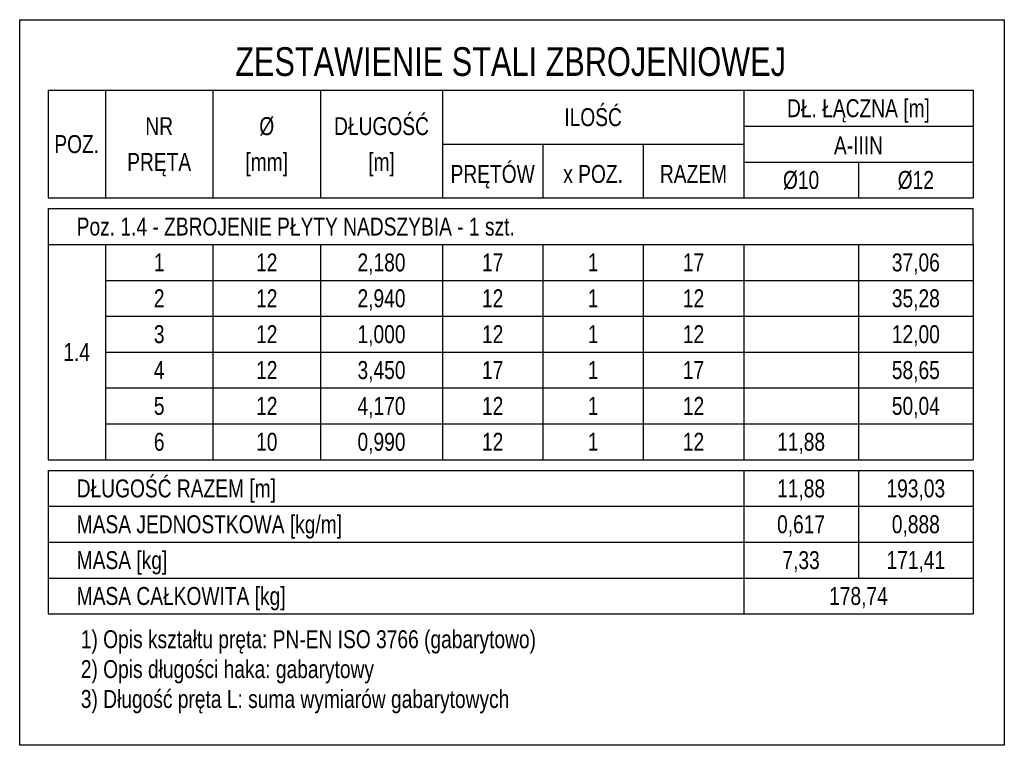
# Model space of a CAD drawing. Header units: millimetres. Extents: x -16329 to 169533, y -50079 to -15666.
# Tile 4 of 13: x -14990 to -14304, y -16331 to -15825. Entities that reach past the tile are written whole.
import ezdxf
from ezdxf.enums import TextEntityAlignment as Align

# ---------------------------------------------------------------- set-up
doc = ezdxf.new("R2010")
doc.units = ezdxf.units.MM
doc.header["$LTSCALE"] = 10
doc.layers.add('BZ_obw', color=230, linetype='Continuous', plot=False)
for name, color, linetype in [('BZ_tab', 7, 'Continuous'), ('BZ_txg', 3, 'Continuous'), ('BZ_txs', 2, 'Continuous')]:
    doc.layers.add(name, color=color, linetype=linetype)
doc.styles.add('BIKTG', font='bikromsw.shx', dxfattribs={"width": 0.8})
doc.styles.add('BIKTS', font='bikromsw.shx', dxfattribs={"width": 0.8})

msp = doc.modelspace()

# ---------------------------------------------------------------- linework, layer by layer
at = {"layer": 'BZ_obw', "lineweight": -2}
msp.add_lwpolyline([(-14990.28, -15825.18), (-14303.85, -15825.18), (-14303.85, -16330.94), (-14990.28, -16330.94)], close=True, dxfattribs=at)
at = {"layer": 'BZ_tab', "lineweight": -2}
for p, q in [((-14970.54, -15874.37), (-14930.54, -15874.37)), ((-14970.54, -15874.37), (-14970.54, -15949.37)), ((-14930.54, -15874.37), (-14855.54, -15874.37)), ((-14930.54, -15874.37), (-14930.54, -15949.37)), ((-14855.54, -15874.37), (-14780.54, -15874.37)), ((-14855.54, -15874.37), (-14855.54, -15949.37)), ((-14780.54, -15874.37), (-14695.54, -15874.37)), ((-14780.54, -15874.37), (-14780.54, -15949.37)), ((-14695.54, -15874.37), (-14485.54, -15874.37)), ((-14695.54, -15874.37), (-14695.54, -15949.37)), ((-14485.54, -15874.37), (-14325.54, -15874.37)), ((-14485.54, -15874.37), (-14485.54, -15949.37)), ((-14325.54, -15874.37), (-14325.54, -15949.37)), ((-14485.54, -15899.37), (-14325.54, -15899.37)), ((-14325.54, -15899.37), (-14325.54, -15924.37)), ((-14695.54, -15911.87), (-14485.54, -15911.87)), ((-14625.54, -15911.87), (-14625.54, -15949.37)), ((-14555.54, -15911.87), (-14555.54, -15949.37)), ((-14485.54, -15924.37), (-14325.54, -15924.37)), ((-14405.54, -15924.37), (-14405.54, -15949.37)), ((-14325.54, -15924.37), (-14325.54, -15949.37)), ((-14970.54, -15949.37), (-14930.54, -15949.37)), ((-14930.54, -15949.37), (-14855.54, -15949.37)), ((-14855.54, -15949.37), (-14780.54, -15949.37)), ((-14780.54, -15949.37), (-14695.54, -15949.37)), ((-14695.54, -15949.37), (-14625.54, -15949.37)), ((-14625.54, -15949.37), (-14555.54, -15949.37)), ((-14555.54, -15949.37), (-14485.54, -15949.37)), ((-14485.54, -15949.37), (-14405.54, -15949.37)), ((-14405.54, -15949.37), (-14325.54, -15949.37)), ((-14970.54, -15956.87), (-14930.54, -15956.87)), ((-14970.54, -15956.87), (-14970.54, -15981.87)), ((-14930.54, -15956.87), (-14855.54, -15956.87)), ((-14855.54, -15956.87), (-14780.54, -15956.87)), ((-14780.54, -15956.87), (-14695.54, -15956.87)), ((-14695.54, -15956.87), (-14625.54, -15956.87)), ((-14625.54, -15956.87), (-14555.54, -15956.87)), ((-14555.54, -15956.87), (-14485.54, -15956.87)), ((-14485.54, -15956.87), (-14405.54, -15956.87)), ((-14405.54, -15956.87), (-14325.54, -15956.87)), ((-14325.54, -15981.87), (-14325.54, -15956.87)), ((-14970.54, -15981.87), (-14930.54, -15981.87)), ((-14970.54, -15981.87), (-14970.54, -16006.87)), ((-14930.54, -15981.87), (-14855.54, -15981.87)), ((-14930.54, -15981.87), (-14930.54, -16006.87)), ((-14855.54, -15981.87), (-14780.54, -15981.87)), ((-14855.54, -15981.87), (-14855.54, -16006.87)), ((-14780.54, -15981.87), (-14695.54, -15981.87)), ((-14780.54, -15981.87), (-14780.54, -16006.87)), ((-14695.54, -15981.87), (-14625.54, -15981.87)), ((-14695.54, -15981.87), (-14695.54, -16006.87)), ((-14625.54, -15981.87), (-14555.54, -15981.87)), ((-14625.54, -15981.87), (-14625.54, -16006.87)), ((-14555.54, -15981.87), (-14485.54, -15981.87)), ((-14555.54, -15981.87), (-14555.54, -16006.87)), ((-14485.54, -15981.87), (-14405.54, -15981.87)), ((-14485.54, -15981.87), (-14485.54, -16006.87)), ((-14405.54, -15981.87), (-14325.54, -15981.87)), ((-14405.54, -15981.87), (-14405.54, -16006.87)), ((-14325.54, -15981.87), (-14325.54, -16006.87)), ((-14970.54, -16006.87), (-14970.54, -16031.87)), ((-14930.54, -16006.87), (-14855.54, -16006.87)), ((-14930.54, -16006.87), (-14930.54, -16031.87)), ((-14855.54, -16006.87), (-14780.54, -16006.87)), ((-14855.54, -16006.87), (-14855.54, -16031.87)), ((-14780.54, -16006.87), (-14695.54, -16006.87)), ((-14780.54, -16006.87), (-14780.54, -16031.87)), ((-14695.54, -16006.87), (-14625.54, -16006.87)), ((-14695.54, -16006.87), (-14695.54, -16031.87)), ((-14625.54, -16006.87), (-14555.54, -16006.87)), ((-14625.54, -16006.87), (-14625.54, -16031.87)), ((-14555.54, -16006.87), (-14485.54, -16006.87)), ((-14555.54, -16006.87), (-14555.54, -16031.87)), ((-14485.54, -16006.87), (-14405.54, -16006.87)), ((-14485.54, -16006.87), (-14485.54, -16031.87)), ((-14405.54, -16006.87), (-14325.54, -16006.87)), ((-14405.54, -16006.87), (-14405.54, -16031.87)), ((-14325.54, -16006.87), (-14325.54, -16031.87)), ((-14970.54, -16031.87), (-14970.54, -16056.87)), ((-14930.54, -16031.87), (-14855.54, -16031.87)), ((-14930.54, -16031.87), (-14930.54, -16056.87)), ((-14855.54, -16031.87), (-14780.54, -16031.87)), ((-14855.54, -16031.87), (-14855.54, -16056.87)), ((-14780.54, -16031.87), (-14695.54, -16031.87)), ((-14780.54, -16031.87), (-14780.54, -16056.87)), ((-14695.54, -16031.87), (-14625.54, -16031.87)), ((-14695.54, -16031.87), (-14695.54, -16056.87)), ((-14625.54, -16031.87), (-14555.54, -16031.87)), ((-14625.54, -16031.87), (-14625.54, -16056.87)), ((-14555.54, -16031.87), (-14485.54, -16031.87)), ((-14555.54, -16031.87), (-14555.54, -16056.87)), ((-14485.54, -16031.87), (-14405.54, -16031.87)), ((-14485.54, -16031.87), (-14485.54, -16056.87)), ((-14405.54, -16031.87), (-14325.54, -16031.87)), ((-14405.54, -16031.87), (-14405.54, -16056.87)), ((-14325.54, -16031.87), (-14325.54, -16056.87)), ((-14970.54, -16056.87), (-14970.54, -16081.87)), ((-14930.54, -16056.87), (-14855.54, -16056.87)), ((-14930.54, -16056.87), (-14930.54, -16081.87)), ((-14855.54, -16056.87), (-14780.54, -16056.87)), ((-14855.54, -16056.87), (-14855.54, -16081.87)), ((-14780.54, -16056.87), (-14695.54, -16056.87)), ((-14780.54, -16056.87), (-14780.54, -16081.87)), ((-14695.54, -16056.87), (-14625.54, -16056.87)), ((-14695.54, -16056.87), (-14695.54, -16081.87)), ((-14625.54, -16056.87), (-14555.54, -16056.87)), ((-14625.54, -16056.87), (-14625.54, -16081.87)), ((-14555.54, -16056.87), (-14485.54, -16056.87)), ((-14555.54, -16056.87), (-14555.54, -16081.87)), ((-14485.54, -16056.87), (-14405.54, -16056.87)), ((-14485.54, -16056.87), (-14485.54, -16081.87)), ((-14405.54, -16056.87), (-14325.54, -16056.87)), ((-14405.54, -16056.87), (-14405.54, -16081.87)), ((-14325.54, -16056.87), (-14325.54, -16081.87)), ((-14970.54, -16081.87), (-14970.54, -16106.87)), ((-14930.54, -16081.87), (-14855.54, -16081.87)), ((-14930.54, -16081.87), (-14930.54, -16106.87)), ((-14855.54, -16081.87), (-14780.54, -16081.87)), ((-14855.54, -16081.87), (-14855.54, -16106.87)), ((-14780.54, -16081.87), (-14695.54, -16081.87)), ((-14780.54, -16081.87), (-14780.54, -16106.87)), ((-14695.54, -16081.87), (-14625.54, -16081.87)), ((-14695.54, -16081.87), (-14695.54, -16106.87)), ((-14625.54, -16081.87), (-14555.54, -16081.87)), ((-14625.54, -16081.87), (-14625.54, -16106.87)), ((-14555.54, -16081.87), (-14485.54, -16081.87)), ((-14555.54, -16081.87), (-14555.54, -16106.87)), ((-14485.54, -16081.87), (-14405.54, -16081.87)), ((-14485.54, -16081.87), (-14485.54, -16106.87)), ((-14405.54, -16081.87), (-14325.54, -16081.87)), ((-14405.54, -16081.87), (-14405.54, -16106.87)), ((-14325.54, -16081.87), (-14325.54, -16106.87)), ((-14970.54, -16106.87), (-14970.54, -16131.87)), ((-14930.54, -16106.87), (-14855.54, -16106.87)), ((-14930.54, -16106.87), (-14930.54, -16131.87)), ((-14855.54, -16106.87), (-14780.54, -16106.87)), ((-14855.54, -16106.87), (-14855.54, -16131.87)), ((-14780.54, -16106.87), (-14695.54, -16106.87)), ((-14780.54, -16106.87), (-14780.54, -16131.87)), ((-14695.54, -16106.87), (-14625.54, -16106.87)), ((-14695.54, -16106.87), (-14695.54, -16131.87)), ((-14625.54, -16106.87), (-14555.54, -16106.87)), ((-14625.54, -16106.87), (-14625.54, -16131.87)), ((-14555.54, -16106.87), (-14485.54, -16106.87)), ((-14555.54, -16106.87), (-14555.54, -16131.87)), ((-14485.54, -16106.87), (-14405.54, -16106.87)), ((-14485.54, -16106.87), (-14485.54, -16131.87)), ((-14405.54, -16106.87), (-14325.54, -16106.87)), ((-14405.54, -16106.87), (-14405.54, -16131.87)), ((-14325.54, -16106.87), (-14325.54, -16131.87)), ((-14970.54, -16131.87), (-14930.54, -16131.87)), ((-14930.54, -16131.87), (-14855.54, -16131.87)), ((-14855.54, -16131.87), (-14780.54, -16131.87)), ((-14780.54, -16131.87), (-14695.54, -16131.87)), ((-14695.54, -16131.87), (-14625.54, -16131.87)), ((-14625.54, -16131.87), (-14555.54, -16131.87)), ((-14555.54, -16131.87), (-14485.54, -16131.87)), ((-14485.54, -16131.87), (-14405.54, -16131.87)), ((-14405.54, -16131.87), (-14325.54, -16131.87)), ((-14970.54, -16139.37), (-14930.54, -16139.37)), ((-14970.54, -16139.37), (-14970.54, -16164.37)), ((-14930.54, -16139.37), (-14855.54, -16139.37)), ((-14855.54, -16139.37), (-14780.54, -16139.37)), ((-14780.54, -16139.37), (-14695.54, -16139.37)), ((-14695.54, -16139.37), (-14625.54, -16139.37)), ((-14625.54, -16139.37), (-14555.54, -16139.37)), ((-14555.54, -16139.37), (-14485.54, -16139.37)), ((-14485.54, -16139.37), (-14485.54, -16164.37)), ((-14485.54, -16139.37), (-14405.54, -16139.37)), ((-14485.54, -16139.37), (-14485.54, -16164.37)), ((-14405.54, -16139.37), (-14325.54, -16139.37)), ((-14405.54, -16139.37), (-14405.54, -16164.37)), ((-14325.54, -16139.37), (-14325.54, -16164.37)), ((-14970.54, -16164.37), (-14930.54, -16164.37)), ((-14970.54, -16164.37), (-14970.54, -16189.37)), ((-14930.54, -16164.37), (-14855.54, -16164.37)), ((-14855.54, -16164.37), (-14780.54, -16164.37)), ((-14780.54, -16164.37), (-14695.54, -16164.37)), ((-14695.54, -16164.37), (-14625.54, -16164.37)), ((-14625.54, -16164.37), (-14555.54, -16164.37)), ((-14555.54, -16164.37), (-14485.54, -16164.37)), ((-14485.54, -16164.37), (-14485.54, -16189.37)), ((-14485.54, -16164.37), (-14405.54, -16164.37)), ((-14485.54, -16164.37), (-14485.54, -16189.37)), ((-14405.54, -16164.37), (-14325.54, -16164.37)), ((-14405.54, -16164.37), (-14405.54, -16189.37)), ((-14325.54, -16164.37), (-14325.54, -16189.37)), ((-14970.54, -16189.37), (-14930.54, -16189.37)), ((-14970.54, -16189.37), (-14970.54, -16214.37)), ((-14930.54, -16189.37), (-14855.54, -16189.37)), ((-14855.54, -16189.37), (-14780.54, -16189.37)), ((-14780.54, -16189.37), (-14695.54, -16189.37)), ((-14695.54, -16189.37), (-14625.54, -16189.37)), ((-14625.54, -16189.37), (-14555.54, -16189.37)), ((-14555.54, -16189.37), (-14485.54, -16189.37)), ((-14485.54, -16189.37), (-14485.54, -16214.37)), ((-14485.54, -16189.37), (-14405.54, -16189.37)), ((-14485.54, -16189.37), (-14485.54, -16214.37)), ((-14405.54, -16189.37), (-14325.54, -16189.37)), ((-14405.54, -16189.37), (-14405.54, -16214.37)), ((-14325.54, -16189.37), (-14325.54, -16214.37)), ((-14970.54, -16214.37), (-14930.54, -16214.37)), ((-14970.54, -16214.37), (-14970.54, -16239.37)), ((-14930.54, -16214.37), (-14855.54, -16214.37)), ((-14855.54, -16214.37), (-14780.54, -16214.37)), ((-14780.54, -16214.37), (-14695.54, -16214.37)), ((-14695.54, -16214.37), (-14625.54, -16214.37)), ((-14625.54, -16214.37), (-14555.54, -16214.37)), ((-14555.54, -16214.37), (-14485.54, -16214.37)), ((-14485.54, -16214.37), (-14485.54, -16239.37)), ((-14485.54, -16214.37), (-14405.54, -16214.37)), ((-14405.54, -16214.37), (-14325.54, -16214.37)), ((-14325.54, -16214.37), (-14325.54, -16239.37)), ((-14970.54, -16239.37), (-14930.54, -16239.37)), ((-14930.54, -16239.37), (-14855.54, -16239.37)), ((-14855.54, -16239.37), (-14780.54, -16239.37)), ((-14780.54, -16239.37), (-14695.54, -16239.37)), ((-14695.54, -16239.37), (-14625.54, -16239.37)), ((-14625.54, -16239.37), (-14555.54, -16239.37)), ((-14555.54, -16239.37), (-14485.54, -16239.37)), ((-14485.54, -16239.37), (-14405.54, -16239.37)), ((-14405.54, -16239.37), (-14325.54, -16239.37))]:
    msp.add_line(p, q, dxfattribs=at)

# ---------------------------------------------------------------- texts
at = {"layer": 'BZ_txg', "lineweight": -2, "width": 0.8}
for s, height, style, p in [('ZESTAWIENIE STALI ZBROJENIOWEJ', 20, 'BIKTG', (-14648.04, -15854.37)), ('178,74', 12.5, 'BIKTS', (-14405.54, -16226.87))]:
    msp.add_text(s, height=height, dxfattribs=dict(at, style=style)).set_placement(p, align=Align.MIDDLE_CENTER)
at = {"layer": 'BZ_txg', "lineweight": -2, "style": 'BIKTS', "width": 0.8}
msp.add_text('MASA CAŁKOWITA [kg]', height=12.5, dxfattribs=at).set_placement((-14950.54, -16226.87), align=Align.MIDDLE_LEFT)
at = {"layer": 'BZ_txs', "lineweight": -2, "style": 'BIKTS', "width": 0.8}
for s, p in [('DŁ. ŁĄCZNA [m]', (-14405.54, -15886.87)), ('DŁUGOŚĆ', (-14738.04, -15899.37)), ('ILOŚĆ', (-14590.54, -15893.12)), ('NR', (-14893.04, -15899.37)), ('%%c', (-14818.04, -15899.37)), ('POZ.', (-14950.54, -15911.87)), ('A-IIIN', (-14405.54, -15912.83)), ('PRĘTA', (-14893.04, -15924.37)), ('[mm]', (-14818.04, -15924.37)), ('[m]', (-14738.04, -15924.37)), ('PRĘTÓW', (-14660.54, -15932.7)), ('x POZ.', (-14590.54, -15932.7)), ('RAZEM', (-14520.54, -15932.7)), ('%%c10', (-14445.54, -15936.87)), ('%%c12', (-14365.54, -15936.87)), ('1', (-14893.04, -15994.37)), ('12', (-14818.04, -15994.37)), ('2,180', (-14738.04, -15994.37)), ('17', (-14660.54, -15994.37)), ('1', (-14590.54, -15994.37)), ('17', (-14520.54, -15994.37)), ('37,06', (-14365.54, -15994.37)), ('2', (-14893.04, -16019.37)), ('12', (-14818.04, -16019.37)), ('2,940', (-14738.04, -16019.37)), ('12', (-14660.54, -16019.37)), ('1', (-14590.54, -16019.37)), ('12', (-14520.54, -16019.37)), ('35,28', (-14365.54, -16019.37)), ('3', (-14893.04, -16044.37)), ('12', (-14818.04, -16044.37)), ('1,000', (-14738.04, -16044.37)), ('12', (-14660.54, -16044.37)), ('1', (-14590.54, -16044.37)), ('12', (-14520.54, -16044.37)), ('12,00', (-14365.54, -16044.37)), ('1.4', (-14950.54, -16056.87)), ('4', (-14893.04, -16069.37)), ('12', (-14818.04, -16069.37)), ('3,450', (-14738.04, -16069.37)), ('17', (-14660.54, -16069.37)), ('1', (-14590.54, -16069.37)), ('17', (-14520.54, -16069.37)), ('58,65', (-14365.54, -16069.37)), ('5', (-14893.04, -16094.37)), ('12', (-14818.04, -16094.37)), ('4,170', (-14738.04, -16094.37)), ('12', (-14660.54, -16094.37)), ('1', (-14590.54, -16094.37)), ('12', (-14520.54, -16094.37)), ('50,04', (-14365.54, -16094.37)), ('6', (-14893.04, -16119.37)), ('10', (-14818.04, -16119.37)), ('0,990', (-14738.04, -16119.37)), ('12', (-14660.54, -16119.37)), ('1', (-14590.54, -16119.37)), ('12', (-14520.54, -16119.37)), ('11,88', (-14445.54, -16119.37)), ('11,88', (-14445.54, -16151.87)), ('193,03', (-14365.54, -16151.87)), ('0,617', (-14445.54, -16176.87)), ('0,888', (-14365.54, -16176.87)), ('7,33', (-14445.54, -16201.87)), ('171,41', (-14365.54, -16201.87))]:
    msp.add_text(s, height=12.5, dxfattribs=at).set_placement(p, align=Align.MIDDLE_CENTER)
for s, p in [('Poz. 1.4 - ZBROJENIE PŁYTY NADSZYBIA - 1 szt.', (-14950.54, -15969.37)), ('DŁUGOŚĆ RAZEM [m]', (-14950.54, -16151.87)), ('MASA JEDNOSTKOWA [kg/m]', (-14950.54, -16176.87)), ('MASA [kg]', (-14950.54, -16201.87))]:
    msp.add_text(s, height=12.5, dxfattribs=at).set_placement(p, align=Align.MIDDLE_LEFT)
at = {"layer": 'BZ_txs', "lineweight": -2, "insert": (-14947.68, -16250.74), "char_height": 12.5, "width": 437.8214, "attachment_point": 1, "style": 'BIKTS'}
msp.add_mtext('1) Opis kształtu pręta: PN-EN ISO 3766 (gabarytowo)\\P2) Opis długości haka: gabarytowy\\P3) Długość pręta L: suma wymiarów gabarytowych', dxfattribs=at)

doc.saveas('drawing.dxf')
